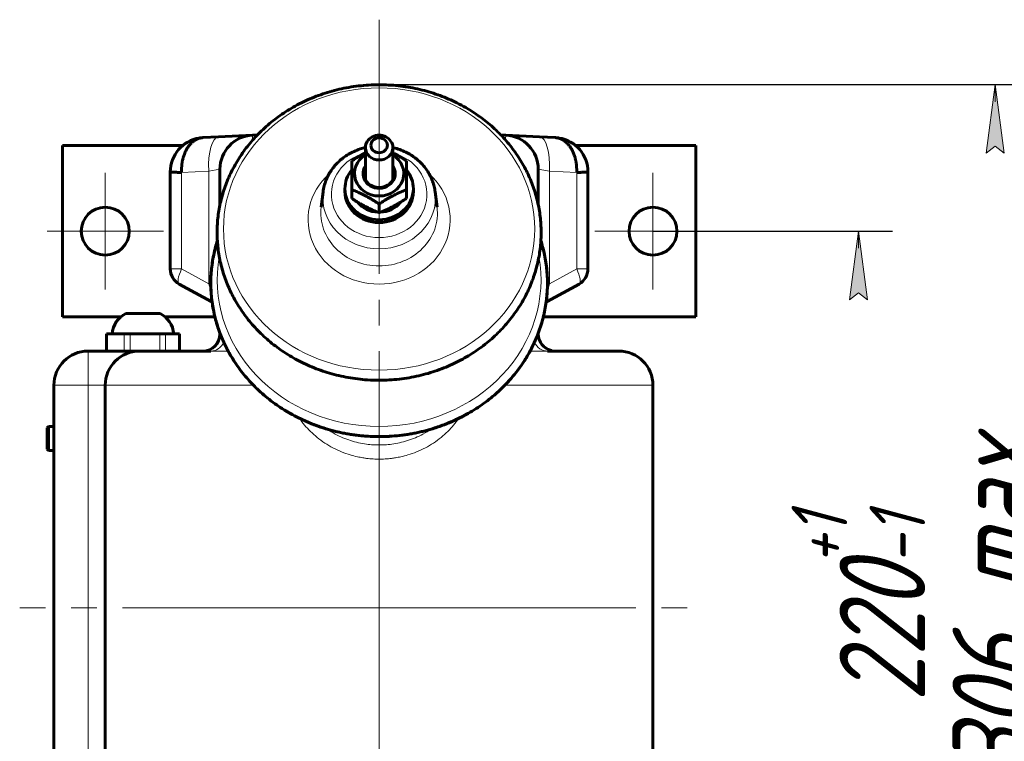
# Model space of a CAD drawing. Header units: millimetres. Extents: x 29 to 246, y -59 to 268.
# Tile 4 of 11: x 54 to 112, y 98 to 140. Entities that reach past the tile are written whole.
import ezdxf

# ---------------------------------------------------------------- set-up
doc = ezdxf.new("R2010")
doc.units = ezdxf.units.MM
for name, pattern in [('K5LT_AXLED', [19.5, 15, -1.5, 1.5, -1.5]), ('K5LT_BASIC', [0]), ('K5LT_THIN', [0])]:
    doc.linetypes.add(name, pattern=pattern)
doc.layers.add('Системный слой', color=7, linetype='Continuous')
doc.styles.add('KDIMTEXTSTYLE', font='GOST_AU.SHX', dxfattribs={"width": 0.96, "oblique": 15, "height": 5})
doc.dimstyles.new('KDIMSTYLE (0.20)', dxfattribs={"dimtxt": 5, "dimasz": 1, "dimexe": 2, "dimexo": 0, "dimgap": 1, "dimtad": 1, "dimlfac": 5, "dimtxsty": 'KDIMTEXTSTYLE', "dimsah": 1, "dimcen": 0, "dimdle": 1, "dimadec": 0, "dimazin": 0, "dimtfac": 0.667, "dimtmove": 0, "dimatfit": 3, "dimfxl": 1, "dimtvp": 1, "dimtolj": 1, "dimtzin": 0, "dimarcsym": 0})

# ---------------------------------------------------------------- blocks, each defined once
blk = doc.blocks.new('U6')
at = {"layer": 'Системный слой', "color": 30, "linetype": 'K5LT_AXLED', "lineweight": 18, "true_color": 0xff8000}
for q in [(75.252, 140.167), (54.252, 105.821), (75.252, 71.013), (94.652, 105.821)]:
    blk.add_line((75.252, 105.821), q, dxfattribs=at)
blk = doc.blocks.new('KDIMARROW_01')
at = {"layer": 'Системный слой'}
blk.add_hatch(color=0, dxfattribs=at).paths.add_polyline_path([(0, 0), (-4, 0.527), (-3.6, 0), (-4, -0.527)])
at = {"layer": 'Системный слой', "color": 0, "linetype": 'K5LT_THIN', "lineweight": 18}
for p, q in [((-3.6, 0), (-4, 0.527)), ((-4, 0.527), (0, 0)), ((0, 0), (-4, -0.527)), ((-4, -0.527), (-3.6, 0)), ((0, 0), (-1, 0))]:
    blk.add_line(p, q, dxfattribs=at)
blk = doc.blocks.new('U10')
at = {"layer": 'Системный слой', "color": 30, "linetype": 'K5LT_AXLED', "lineweight": 18, "true_color": 0xff8000}
for q in [(91.252, 131.221), (87.852, 127.821), (94.652, 127.821), (91.252, 124.421)]:
    blk.add_line((91.252, 127.821), q, dxfattribs=at)
blk = doc.blocks.new('U11')
at = {"layer": 'Системный слой', "color": 30, "linetype": 'K5LT_AXLED', "lineweight": 18, "true_color": 0xff8000}
for q in [(59.252, 131.221), (55.852, 127.821), (62.652, 127.821), (59.252, 124.421)]:
    blk.add_line((59.252, 127.821), q, dxfattribs=at)

msp = doc.modelspace()

# ---------------------------------------------------------------- linework, layer by layer
at = {"layer": 'Системный слой', "color": 5, "linetype": 'K5LT_BASIC', "lineweight": 60, "true_color": 0x0000ff}
for p, q in [((65.873, 133.329), (64.9469, 133.2805)), ((65.873, 133.329), (67.8469, 133.4325)), ((68.1506, 133.4484), (67.8469, 133.4325)), ((82.3526, 133.4484), (82.6563, 133.4325)), ((84.6302, 133.329), (82.6563, 133.4325)), ((85.5563, 133.2805), (84.6302, 133.329)), ((56.7516, 122.8205), (56.7516, 132.8205)), ((63.7723, 132.8205), (56.7516, 132.8205)), ((74.4516, 132.7022), (74.4516, 130.8503)), ((76.0516, 132.7022), (76.0516, 130.8503)), ((93.7516, 132.8205), (86.7309, 132.8205)), ((93.7516, 122.8205), (93.7516, 132.8205)), ((73.6516, 130.2441), (73.6516, 131.9185)), ((76.8516, 131.9185), (76.8516, 130.2441)), ((63.0516, 131.2832), (63.0516, 125.6118)), ((65.9516, 129.3539), (65.9516, 131.4352)), ((84.5516, 129.3539), (84.5516, 131.4352)), ((87.4516, 125.6118), (87.4516, 131.2832)), ((71.9774, 130.1089), (71.867, 129.2239)), ((73.2516, 130.3017), (73.2516, 130.1326)), ((73.6516, 129.733), (73.6516, 130.2441)), ((76.8516, 129.733), (76.8516, 130.2441)), ((77.2516, 130.3017), (77.2516, 130.1326)), ((78.5258, 130.1089), (78.6362, 129.2239)), ((71.867, 129.2239), (71.867, 129.2239)), ((75.2516, 128.8958), (75.2516, 129.4069)), ((78.6362, 129.2239), (78.6362, 129.2239)), ((63.5697, 124.7356), (65.4335, 123.7105)), ((85.0697, 123.7105), (86.9335, 124.7356)), ((60.1571, 122.8205), (56.7516, 122.8205)), ((60.4516, 123.0205), (62.4516, 123.0205)), ((65.6574, 122.8205), (62.7461, 122.8205)), ((93.7516, 122.8205), (84.8458, 122.8205)), ((59.3233, 121.8205), (59.3907, 121.8205)), ((59.3233, 121.8205), (59.3233, 120.8205)), ((59.3907, 121.8205), (60.3531, 121.8205)), ((60.3531, 121.8205), (60.7119, 121.8205)), ((60.7119, 121.8205), (62.4402, 121.8205)), ((62.4402, 121.8205), (62.7728, 121.8205)), ((62.7728, 121.8205), (63.5387, 121.8205)), ((63.5387, 121.8205), (63.5799, 121.8205)), ((63.5799, 121.8205), (63.5799, 120.8205)), ((65.9516, 121.8737), (65.9516, 121.8205)), ((84.5516, 121.8737), (84.5516, 121.8205)), ((61.2216, 120.8205), (58.2516, 120.8205)), ((64.2216, 120.8205), (61.2216, 120.8205)), ((61.2516, 120.8205), (65.414, 120.8205)), ((89.2516, 120.8205), (85.0892, 120.8205)), ((56.2516, 118.8205), (56.2516, 92.8205)), ((59.2516, 92.8205), (59.2516, 118.8205)), ((91.2516, 118.8205), (91.2516, 92.8205)), ((55.9316, 116.4205), (55.8516, 116.3405)), ((55.8516, 116.3405), (55.8516, 115.7205)), ((55.9316, 116.4205), (56.2516, 116.4205)), ((55.9316, 116.4205), (55.9316, 115.7205)), ((55.8516, 115.7205), (55.8516, 115.1005)), ((55.9316, 115.7205), (55.9316, 115.0205)), ((55.9316, 115.0205), (55.8516, 115.1005)), ((55.9316, 115.0205), (56.2516, 115.0205))]:
    msp.add_line(p, q, dxfattribs=at)
at = {"layer": 'Системный слой', "color": 7, "linetype": 'K5LT_THIN', "lineweight": 18}
for p, q in [((65.2936, 131.3318), (63.7096, 131.2487)), ((63.7096, 131.2487), (63.7096, 125.6118)), ((65.2936, 131.3318), (65.9516, 131.4352)), ((65.2936, 131.3318), (65.2936, 124.7406)), ((85.2096, 131.3318), (84.5516, 131.4352)), ((85.2096, 124.7406), (85.2096, 131.3318)), ((86.7936, 131.2477), (85.2096, 131.3318)), ((86.7936, 125.6118), (86.7936, 131.2477)), ((63.0516, 125.6118), (63.7096, 125.6118)), ((63.7096, 125.6118), (65.2936, 124.7406)), ((85.2096, 124.7406), (86.7936, 125.6118)), ((87.4516, 125.6118), (86.7936, 125.6118)), ((65.2936, 124.7406), (65.4184, 124.7406)), ((85.0848, 124.7406), (85.2096, 124.7406)), ((59.3907, 121.8205), (59.3907, 120.8205)), ((60.3531, 121.8205), (60.3531, 120.8205)), ((60.7119, 121.8205), (60.7119, 120.8205)), ((62.4402, 121.8205), (62.4402, 120.8205)), ((62.7728, 121.8205), (62.7728, 120.8205)), ((63.5387, 121.8205), (63.5387, 120.8205)), ((58.2516, 120.8205), (58.2516, 118.8205)), ((61.2216, 120.8205), (61.2216, 120.8203)), ((56.2516, 118.8205), (58.2516, 118.8205)), ((58.2516, 118.8205), (58.2516, 92.8205)), ((59.2516, 118.8205), (58.2516, 118.8205)), ((59.2516, 118.8205), (67.9132, 118.8205)), ((91.2516, 118.8205), (82.59, 118.8205)), ((75.2516, 114.512), (75.2516, 115.3371))]:
    msp.add_line(p, q, dxfattribs=at)
at = {"layer": 'Системный слой', "color": 5, "linetype": 'K5LT_BASIC', "lineweight": 60, "true_color": 0x0000ff}
for centre in [(59.2516, 127.8205), (91.2516, 127.8205)]:
    msp.add_circle(centre, 1.4, dxfattribs=at)
for centre, radius, start, end in [((65.0516, 131.2832), 2, 98.888195, 180), ((67.9516, 131.4352), 2, 93, 180), ((82.5516, 131.4352), 2, 0, 87), ((85.4516, 131.2832), 2, 0, 81.111805), ((64.0516, 125.6118), 1, 180, 241.189206), ((86.4516, 125.6118), 1, 298.810794, 0), ((64.9516, 122.8343), 1, 57.147792, 61.189206), ((85.5516, 122.8343), 1, 118.810794, 122.852208), ((61.1339, 121.699), 1.4873, 117.307697, 175.312168), ((61.7693, 121.699), 1.4873, 4.687832, 62.692303), ((64.9516, 121.8205), 1, 270, 0), ((85.5516, 121.8205), 1, 180, 270), ((85.5516, 121.8205), 1, 179.999904, 256.406436), ((58.2516, 118.8205), 2, 90, 180), ((61.2516, 118.8205), 2, 90, 180), ((89.2516, 118.8205), 2, 0, 90)]:
    msp.add_arc(centre, radius, start, end, dxfattribs=at)
at = {"layer": 'Системный слой', "color": 7, "linetype": 'K5LT_THIN', "lineweight": 18}
msp.add_ellipse((75.2516, 127.9475), major_axis=(9.0922, 0), ratio=0.9063078, dxfattribs=at)
for centre, major_axis, ratio, start_param, end_param in [((65.9777, 131.3318), (-0.1047, 1.9973), 0.3416061, 0, 1.5528954), ((67.9516, 123.4242), (0.1047, -10.0082), 0.0060299, 2.8985063, 3.1418455), ((82.5516, 123.4242), (-0.1047, -10.0082), 0.0060299, 3.1413398, 3.384679), ((84.5255, 131.3318), (0.1047, 1.9973), 0.3416061, 4.7302899, 6.2831853), ((75.2516, 129.9735), (2.7913, 0), 0.9063078, 1.861929, 4.712389), ((75.2516, 129.9735), (2.7913, 0), 0.9063078, 4.712389, 7.562849), ((75.2516, 128.4901), (4.1533, 0), 0.9063078, 2.3516103, 4.712389), ((75.2516, 128.4901), (4.1533, 0), 0.9063078, 4.712389, 7.0731677), ((75.2516, 129.7733), (3.2951, 0), 0.9063078, 3.0289659, 4.712389), ((75.2516, 129.7733), (3.2951, 0), 0.9063078, 4.712389, 6.3958121), ((75.2516, 128.877), (3.4062, 0), 0.9063078, 3.0289659, 4.712389), ((75.2516, 128.877), (3.4062, 0), 0.9063078, 4.712389, 6.3958121), ((75.2516, 124.9892), (9.4591, 0), 0.9063078, 2.9832147, 4.712389), ((75.2516, 124.9892), (9.4591, 0), 0.9063078, 4.712389, 6.4415632), ((64.0516, 125.6118), (-0.4819, -0.8762), 0.3038392, 4.8779705, 6.2831853), ((86.4516, 125.6118), (-0.4819, 0.8762), 0.3038392, 3.1415927, 4.5468075), ((64.9516, 125.1168), (0.5168, -1.4122), 0.1343532, 0.8423129, 1.2523388), ((85.5516, 125.1168), (0.5168, 1.4122), 0.1343532, -4.3939314, -3.9839055), ((64.9516, 125.1168), (0.5168, -1.4122), 0.1343532, 6.1303093, 6.40389), ((85.5516, 125.1168), (0.5168, 1.4122), 0.1343532, 3.0208879, 3.2944687), ((67.9516, 121.8205), (2, 0), 0.25, 3.1415927, 3.4127955), ((82.5516, 121.8205), (2, 0), 0.25, 6.0119824, 6.2831853), ((65.414, 121.8205), (0, -1), 0.877647, 0, 1.0576647), ((85.0892, 121.8205), (0, -1), 0.877647, 5.2255206, 6.2831853)]:
    msp.add_ellipse(centre, major_axis=major_axis, ratio=ratio, start_param=start_param, end_param=end_param, dxfattribs=at)
at = {"layer": 'Системный слой', "color": 5, "linetype": 'K5LT_BASIC', "lineweight": 60, "true_color": 0x0000ff}
for centre, major_axis, start_param, end_param in [((75.2516, 132.7022), (0.8, 0), 0, 3.1415927), ((75.2516, 132.7022), (0.8, 0), 3.1415927, 4.712389), ((75.2516, 132.7022), (0.8, 0), 4.712389, 6.2831853), ((75.2516, 131.1807), (-1.44, 0), 5.30142, 10.4065433), ((75.2516, 130.3017), (2, 0), 2.4980915, 3.1415927), ((75.2516, 131.1807), (0.9428, 0), 2.5839947, 6.2831853), ((75.2516, 131.1477), (0.8647, 0), 2.7523428, 3.1415927), ((75.2516, 131.1807), (0.9428, 0), 0, 0.557598), ((75.2516, 131.1477), (0.8647, 0), 0, 0.3892499), ((75.2516, 130.3017), (2, 0), 0, 0.6435011), ((75.2516, 131.1477), (0.8647, 0), 3.1415927, 6.2831853), ((75.2516, 130.3017), (2, 0), 3.1415927, 6.2831853), ((75.2516, 130.1326), (2, 0), 3.1415927, 6.2831853), ((75.2516, 130.3017), (1.52, 0), 3.7609541, 4.6611832), ((75.2516, 130.3017), (1.52, 0), 4.7635947, 5.6638238)]:
    msp.add_ellipse(centre, major_axis=major_axis, ratio=0.9063078, start_param=start_param, end_param=end_param, dxfattribs=at)
msp.add_ellipse((75.2516, 132.8374), major_axis=(-0.48, 0), ratio=0.9063078, dxfattribs=at)
for points, knots in [([(79.7942, 135.3117), (79.4763, 135.4701), (79.1485, 135.6118), (78.4711, 135.8624), (78.1211, 135.9705), (77.4029, 136.1507), (77.0344, 136.222), (76.2829, 136.3252), (75.8999, 136.3562), (75.1238, 136.376), (74.7308, 136.3637), (73.9543, 136.2953), (73.5709, 136.2397), (72.8223, 136.0878), (72.4571, 135.9923), (71.7488, 135.7645), (71.4056, 135.6329), (70.7446, 135.3366), (70.4265, 135.1726), (69.8188, 134.8155), (69.5287, 134.6229), (68.979, 134.2125), (68.719, 133.9952), (68.2311, 133.5392), (68.0028, 133.3009), (67.5795, 132.8067), (67.3839, 132.5511), (67.0269, 132.0258), (66.8648, 131.7564), (66.575, 131.2065), (66.4467, 130.9264), (66.2245, 130.3582), (66.1301, 130.0703), (65.9753, 129.4894), (65.9147, 129.1965), (65.8272, 128.6079), (65.8002, 128.3124), (65.7796, 127.7211), (65.786, 127.4253), (65.832, 126.8357), (65.8717, 126.542), (65.984, 125.9587), (66.0569, 125.6693), (66.2353, 125.097), (66.3412, 124.8142), (66.5855, 124.2578), (66.7242, 123.9843), (67.034, 123.449), (67.2053, 123.1875), (67.5797, 122.6792), (67.7831, 122.4326), (68.2208, 121.9574), (68.4554, 121.7291), (68.9544, 121.2936), (69.2191, 121.0868), (69.7763, 120.698), (70.0693, 120.5163), (70.681, 120.1812), (71.0001, 120.0282), (71.6611, 119.7539), (72.0034, 119.6332), (72.7077, 119.4268), (73.07, 119.3418), (73.8104, 119.2101), (74.1887, 119.1641), (74.7959, 119.1241), (75.0238, 119.1166), (75.2516, 119.1166)], [0, 0, 0, 0, 17.2779762, 17.2779762, 34.8793877, 34.8793877, 52.826355, 52.826355, 71.1474689, 71.1474689, 89.8810822, 89.8810822, 108.3781074, 108.3781074, 126.4774673, 126.4774673, 144.2133258, 144.2133258, 161.6113722, 161.6113722, 178.6922168, 178.6922168, 195.4743137, 195.4743137, 211.9764673, 211.9764673, 228.2199343, 228.2199343, 244.2298944, 244.2298944, 260.0364412, 260.0364412, 275.6747883, 275.6747883, 291.1848354, 291.1848354, 306.6103283, 306.6103283, 321.9975596, 321.9975596, 337.3938803, 337.3938803, 352.8460633, 352.8460633, 368.3989835, 368.3989835, 384.0940444, 384.0940444, 399.9684371, 399.9684371, 416.054384, 416.054384, 432.3791135, 432.3791135, 448.9653981, 448.9653981, 465.832637, 465.832637, 482.9984406, 482.9984406, 500.4806806, 500.4806806, 518.2998883, 518.2998883, 536.4819699, 536.4819699, 547.3569071, 547.3569071, 547.3569071, 547.3569071]), ([(75.2516, 119.1166), (75.6462, 119.1166), (76.0408, 119.1391), (76.8149, 119.2278), (77.1945, 119.2929), (77.9344, 119.463), (78.2949, 119.5671), (78.9928, 119.8114), (79.3305, 119.9508), (79.9797, 120.2619), (80.2915, 120.4328), (80.8862, 120.803), (81.1696, 121.0016), (81.7053, 121.4232), (81.9581, 121.6457), (82.4313, 122.1111), (82.6521, 122.3537), (83.0603, 122.8557), (83.2481, 123.1148), (83.5897, 123.6463), (83.7439, 123.9186), (84.0182, 124.4731), (84.1386, 124.7553), (84.3453, 125.3269), (84.4319, 125.6162), (84.571, 126.1993), (84.6239, 126.4931), (84.6959, 127.0827), (84.7152, 127.3785), (84.7203, 127.9698), (84.7062, 128.2653), (84.6449, 128.8538), (84.5976, 129.1468), (84.4699, 129.7279), (84.3895, 130.0161), (84.1958, 130.5851), (84.0823, 130.866), (83.8228, 131.418), (83.6765, 131.689), (83.3518, 132.2185), (83.173, 132.4769), (82.7839, 132.9781), (82.5731, 133.2208), (82.1211, 133.6874), (81.8794, 133.9111), (81.3667, 134.3364), (81.0953, 134.5377), (80.4872, 134.9398), (80.1468, 135.136), (79.7942, 135.3117)], [0, 0, 0, 0, 18.8338087, 18.8338087, 37.2353702, 37.2353702, 55.2481103, 55.2481103, 72.9039018, 72.9039018, 90.2269812, 90.2269812, 107.2372126, 107.2372126, 123.9529241, 123.9529241, 140.393332, 140.393332, 156.5804487, 156.5804487, 172.5405674, 172.5405674, 188.3049515, 188.3049515, 203.9099469, 203.9099469, 219.3964956, 219.3964956, 234.8089691, 234.8089691, 250.1941065, 250.1941065, 265.599208, 265.599208, 281.0707782, 281.0707782, 296.6529758, 296.6529758, 312.3863374, 312.3863374, 328.3069041, 328.3069041, 344.445745, 344.445745, 360.8290015, 360.8290015, 377.4785561, 377.4785561, 396.6430929, 396.6430929, 396.6430929, 396.6430929]), ([(64.9469, 133.2805), (64.8751, 133.2767), (64.7419, 133.2536), (64.5611, 133.1795), (64.4052, 133.0805), (64.267, 132.9602), (64.1453, 132.821), (64.0423, 132.6713), (63.9612, 132.5245), (63.899, 132.387), (63.854, 132.2682), (63.8202, 132.1633), (63.7937, 132.0685), (63.7716, 131.9755), (63.7537, 131.8862), (63.7397, 131.8025), (63.73, 131.7311), (63.7232, 131.6709), (63.7186, 131.6228), (63.7153, 131.5812), (63.7131, 131.5479), (63.7116, 131.5202), (63.7105, 131.4978), (63.7097, 131.4777), (63.7091, 131.4582), (63.7086, 131.4401), (63.7082, 131.4234), (63.708, 131.4071), (63.7078, 131.3892), (63.7077, 131.3676), (63.7079, 131.3404), (63.7083, 131.3007), (63.709, 131.2688), (63.7096, 131.2487)], [0, 0, 0, 0, 3.6623609, 6.838062, 9.6037512, 12.3498588, 15.02555, 17.4247071, 19.6435595, 21.4595146, 23.0020424, 24.2031162, 25.3361633, 26.4057791, 27.4626792, 28.4007958, 29.2354544, 29.84862, 30.399266, 30.815923, 31.1989532, 31.4863097, 31.7233393, 31.9450259, 32.1559807, 32.3624051, 32.5525696, 32.7310048, 32.8977106, 33.0902572, 33.3086447, 33.5674096, 34, 34, 34, 34]), ([(64.7426, 133.2592), (64.7489, 133.2602), (64.7552, 133.2611), (64.7728, 133.2637), (64.7842, 133.2653), (64.8094, 133.2686), (64.8233, 133.2702), (64.8501, 133.2731), (64.863, 133.2744), (64.8882, 133.2766), (64.9005, 133.2776), (64.9203, 133.279), (64.928, 133.2794), (64.9388, 133.2801), (64.9422, 133.2802), (64.946, 133.2804), (64.9465, 133.2805), (64.9469, 133.2805)], [0, 0, 0, 0, 6.3394075, 6.3394075, 17.7503411, 17.7503411, 31.7503411, 31.7503411, 44.8534131, 44.8534131, 57.4866272, 57.4866272, 65.6330584, 65.6330584, 69.4377684, 69.4377684, 70, 70, 70, 70]), ([(85.7606, 133.2592), (85.7543, 133.2602), (85.748, 133.2611), (85.7304, 133.2637), (85.719, 133.2653), (85.6938, 133.2686), (85.6799, 133.2702), (85.6531, 133.2731), (85.6402, 133.2744), (85.615, 133.2766), (85.6027, 133.2776), (85.5829, 133.279), (85.5752, 133.2794), (85.5644, 133.2801), (85.561, 133.2802), (85.5572, 133.2804), (85.5568, 133.2805), (85.5563, 133.2805)], [0, 0, 0, 0, 6.3394075, 6.3394075, 17.7503411, 17.7503411, 31.7503411, 31.7503411, 44.8534131, 44.8534131, 57.4866272, 57.4866272, 65.6330584, 65.6330584, 69.4377684, 69.4377684, 70, 70, 70, 70]), ([(85.5563, 133.2805), (85.6281, 133.2767), (85.7613, 133.2536), (85.9421, 133.1795), (86.098, 133.0805), (86.2362, 132.9602), (86.3579, 132.821), (86.4609, 132.6713), (86.542, 132.5245), (86.6042, 132.387), (86.6492, 132.2682), (86.683, 132.1633), (86.7095, 132.0685), (86.7316, 131.9755), (86.7495, 131.8862), (86.7635, 131.8025), (86.7732, 131.7311), (86.7801, 131.6709), (86.7846, 131.6228), (86.7879, 131.5812), (86.7901, 131.5479), (86.7916, 131.5202), (86.7927, 131.4978), (86.7935, 131.4777), (86.7941, 131.4582), (86.7946, 131.4401), (86.795, 131.4234), (86.7952, 131.4071), (86.7954, 131.3892), (86.7955, 131.3676), (86.7953, 131.3404), (86.7949, 131.3007), (86.7942, 131.2688), (86.7936, 131.2477)], [0, 0, 0, 0, 3.6623609, 6.838062, 9.6037512, 12.3498588, 15.02555, 17.4247071, 19.6435595, 21.4595146, 23.0020424, 24.2031162, 25.3361633, 26.4057791, 27.4626792, 28.4007958, 29.2354544, 29.84862, 30.399266, 30.815923, 31.1989532, 31.4863097, 31.7233393, 31.9450259, 32.1559807, 32.3624051, 32.5525696, 32.7310048, 32.8977106, 33.0902572, 33.3086447, 33.5674096, 34, 34, 34, 34]), ([(74.4516, 132.7054), (74.3473, 132.6814), (74.2442, 132.6527), (74.022, 132.5797), (73.9037, 132.5335), (73.6756, 132.4296), (73.5658, 132.3721), (73.3557, 132.2469), (73.2553, 132.1794), (73.0649, 132.0355), (72.9747, 131.9592), (72.8053, 131.799), (72.726, 131.7152), (72.5787, 131.5412), (72.5106, 131.4511), (72.3862, 131.2657), (72.3297, 131.1705), (72.2286, 130.976), (72.1838, 130.8768), (72.1064, 130.6754), (72.0736, 130.5732), (72.0157, 130.3509), (71.9926, 130.2304), (71.9774, 130.1089)], [89.4500833, 89.4500833, 89.4500833, 89.4500833, 94.6187847, 94.6187847, 100.7822069, 100.7822069, 106.8338722, 106.8338722, 112.7817637, 112.7817637, 118.6328358, 118.6328358, 124.3938834, 124.3938834, 130.0722807, 130.0722807, 135.6763762, 135.6763762, 141.2160603, 141.2160603, 146.7027168, 146.7027168, 153, 153, 153, 153]), ([(73.6516, 131.9185), (73.7416, 131.9783), (73.8942, 132.077), (74.0664, 132.1817), (74.1929, 132.2557), (74.3061, 132.3199), (74.4022, 132.3717), (74.4516, 132.3975)], [0, 0, 0, 0, 2.7712158, 4.6434242, 5.162241, 6.538631, 8, 8, 8, 8]), ([(78.5258, 130.1089), (78.5127, 130.2134), (78.4938, 130.3173), (78.4442, 130.5229), (78.4136, 130.6248), (78.3407, 130.8255), (78.2984, 130.9243), (78.2025, 131.1182), (78.1487, 131.2132), (78.0301, 131.3982), (77.9651, 131.4882), (77.8242, 131.6624), (77.7483, 131.7464), (77.586, 131.9074), (77.4995, 131.9842), (77.3167, 132.1299), (77.2202, 132.1985), (77.0182, 132.3264), (76.9125, 132.3855), (76.6928, 132.4933), (76.5787, 132.5419), (76.3433, 132.6273), (76.2219, 132.6641), (76.083, 132.6981), (76.0673, 132.7018), (76.0516, 132.7054)], [0, 0, 0, 0, 5.4178766, 5.4178766, 10.8591859, 10.8591859, 16.3381423, 16.3381423, 21.8675657, 21.8675657, 27.4587454, 27.4587454, 33.1214778, 33.1214778, 38.8640983, 38.8640983, 44.6938723, 44.6938723, 50.6173439, 50.6173439, 56.6410361, 56.6410361, 62.772222, 62.772222, 63.5499167, 63.5499167, 63.5499167, 63.5499167]), ([(76.0516, 132.3975), (76.0942, 132.3752), (76.1835, 132.3273), (76.3337, 132.2427), (76.5598, 132.1084), (76.7366, 131.9949), (76.8516, 131.9185)], [0, 0, 0, 0, 1.100936, 2.3097936, 3.8972384, 7, 7, 7, 7]), ([(75.2516, 129.4069), (75.1616, 129.4667), (75.009, 129.5653), (74.8368, 129.67), (74.7103, 129.7441), (74.6013, 129.8059), (74.4783, 129.8723), (74.3551, 129.9359), (74.2156, 130.0046), (74.0626, 130.0751), (73.8689, 130.1588), (73.7376, 130.2112), (73.6516, 130.2441)], [0, 0, 0, 0, 2.2516128, 3.7727822, 4.1943208, 5.3126377, 6.3991186, 7.1458945, 8.2722292, 9.7534649, 10.8461658, 13, 13, 13, 13]), ([(76.8516, 130.2441), (76.7616, 130.2097), (76.6255, 130.1552), (76.4536, 130.0806), (76.3273, 130.023), (76.2013, 129.9626), (76.0783, 129.9002), (75.9551, 129.8349), (75.8309, 129.7661), (75.6928, 129.6858), (75.4985, 129.568), (75.3521, 129.4736), (75.2516, 129.4069)], [0, 0, 0, 0, 2.2516128, 3.3636258, 4.1943208, 5.3126377, 6.3991186, 7.1458945, 8.2722292, 9.3857822, 10.4835241, 13, 13, 13, 13]), ([(73.6516, 129.733), (73.7416, 129.6732), (73.8942, 129.5745), (74.0664, 129.4698), (74.1929, 129.3958), (74.3019, 129.3339), (74.4249, 129.2676), (74.5482, 129.2039), (74.6876, 129.1352), (74.8406, 129.0648), (75.0344, 128.981), (75.1656, 128.9286), (75.2516, 128.8958)], [0, 0, 0, 0, 2.2516128, 3.7727822, 4.1943208, 5.3126377, 6.3991186, 7.1458945, 8.2722292, 9.7534649, 10.8461658, 13, 13, 13, 13]), ([(75.2516, 128.8958), (75.3416, 128.9302), (75.4777, 128.9846), (75.6496, 129.0593), (75.7759, 129.1169), (75.9019, 129.1773), (76.0249, 129.2396), (76.1482, 129.305), (76.2723, 129.3737), (76.4104, 129.454), (76.6047, 129.5719), (76.7511, 129.6662), (76.8516, 129.733)], [0, 0, 0, 0, 2.2516128, 3.3636258, 4.1943208, 5.3126377, 6.3991186, 7.1458945, 8.2722292, 9.3857822, 10.4835241, 13, 13, 13, 13]), ([(65.8001, 127.2576), (65.7626, 127.1385), (65.7278, 127.0188), (65.6158, 126.5981), (65.5528, 126.2939), (65.462, 125.6828), (65.4339, 125.376), (65.4126, 124.762), (65.4192, 124.4548), (65.467, 123.8427), (65.5082, 123.5377), (65.6248, 122.9321), (65.7004, 122.6315), (65.8857, 122.0373), (65.9956, 121.7437), (66.2493, 121.1659), (66.3934, 120.8818), (66.715, 120.326), (66.8929, 120.0544), (67.2817, 119.5265), (67.493, 119.2704), (67.9476, 118.7769), (68.1913, 118.5397), (68.7095, 118.0874), (68.9844, 117.8726), (69.5633, 117.4687), (69.8676, 117.28), (70.503, 116.9318), (70.8345, 116.7729), (71.5212, 116.488), (71.8768, 116.3626), (72.6085, 116.1481), (72.9849, 116.0598), (73.7541, 115.9229), (74.1471, 115.8752), (74.778, 115.8336), (75.0148, 115.8258), (75.2516, 115.8258)], [272.0300078, 272.0300078, 272.0300078, 272.0300078, 278.3038198, 278.3038198, 293.960513, 293.960513, 309.5317209, 309.5317209, 325.064233, 325.064233, 340.6059146, 340.6059146, 356.2041037, 356.2041037, 371.9040965, 371.9040965, 387.7478272, 387.7478272, 403.7728613, 403.7728613, 420.0117968, 420.0117968, 436.4921441, 436.4921441, 453.2369158, 453.2369158, 470.265695, 470.265695, 487.5962372, 487.5962372, 505.2465657, 505.2465657, 523.2373571, 523.2373571, 541.594702, 541.594702, 552.5759386, 552.5759386, 552.5759386, 552.5759386]), ([(75.2516, 115.8258), (74.8416, 115.8258), (74.4317, 115.8492), (73.6274, 115.9413), (73.233, 116.0089), (72.4643, 116.1857), (72.0898, 116.2938), (71.3648, 116.5476), (71.0139, 116.6925), (70.3395, 117.0156), (70.0156, 117.1932), (69.3978, 117.5777), (69.1035, 117.784), (68.5471, 118.2219), (68.2845, 118.453), (67.793, 118.9365), (67.5637, 119.1884), (67.1398, 119.7098), (66.9447, 119.9789), (66.5899, 120.5309), (66.4298, 120.8136), (66.145, 121.3895), (66.0199, 121.6825), (65.8053, 122.276), (65.7154, 122.5764), (65.5709, 123.1819), (65.5161, 123.487), (65.4413, 124.0991), (65.4213, 124.4063), (65.4159, 125.0203), (65.4306, 125.3271), (65.4943, 125.9381), (65.5434, 126.2424), (65.6623, 126.7837), (65.7259, 127.0221), (65.8001, 127.2576)], [0, 0, 0, 0, 19.5739494, 19.5739494, 38.6986106, 38.6986106, 57.4190212, 57.4190212, 75.7682266, 75.7682266, 93.7713527, 93.7713527, 111.4490039, 111.4490039, 128.820198, 128.820198, 145.904894, 145.904894, 162.72601, 162.72601, 179.3108663, 179.3108663, 195.6920055, 195.6920055, 211.907256, 211.907256, 227.9992121, 227.9992121, 244.014135, 244.014135, 260.000577, 260.000577, 276.0078279, 276.0078279, 288.7861817, 288.7861817, 288.7861817, 288.7861817]), ([(84.7031, 127.2576), (84.7622, 127.0697), (84.8147, 126.88), (84.9323, 126.3874), (84.9871, 126.0824), (85.0619, 125.4702), (85.0819, 125.1631), (85.0873, 124.5491), (85.0726, 124.2422), (85.0089, 123.6312), (84.9598, 123.327), (84.8272, 122.7236), (84.7437, 122.4244), (84.5426, 121.8335), (84.4247, 121.5418), (84.1553, 120.9686), (84.0034, 120.6872), (83.6661, 120.1373), (83.4804, 119.869), (83.0763, 119.3484), (82.8574, 119.0964), (82.3879, 118.6118), (82.1369, 118.3795), (81.6043, 117.9377), (81.3224, 117.7286), (80.7301, 117.3369), (80.4192, 117.1548), (79.7715, 116.8206), (79.4342, 116.6691), (78.7365, 116.3998), (78.3757, 116.2827), (77.6346, 116.0855), (77.2541, 116.0063), (76.4774, 115.8883), (76.0811, 115.8504), (75.5398, 115.8287), (75.3957, 115.8258), (75.2516, 115.8258)], [201.7138196, 201.7138196, 201.7138196, 201.7138196, 211.9072294, 211.9072294, 227.9991856, 227.9991856, 244.0141086, 244.0141086, 260.0005506, 260.0005506, 276.0078014, 276.0078014, 292.084236, 292.084236, 308.2757905, 308.2757905, 324.6246674, 324.6246674, 341.1683916, 341.1683916, 357.9392937, 357.9392937, 374.9645663, 374.9645663, 392.266947, 392.266947, 409.8659844, 409.8659844, 427.7798339, 427.7798339, 446.0274373, 446.0274373, 464.6311038, 464.6311038, 483.6194189, 483.6194189, 490.500002, 490.500002, 490.500002, 490.500002]), ([(75.2516, 115.8258), (75.6616, 115.8258), (76.0715, 115.8492), (76.8758, 115.9413), (77.2702, 116.0089), (78.0389, 116.1857), (78.4134, 116.2938), (79.1384, 116.5476), (79.4893, 116.6925), (80.1636, 117.0156), (80.4876, 117.1932), (81.1053, 117.5777), (81.3997, 117.784), (81.9561, 118.2219), (82.2187, 118.453), (82.7101, 118.9365), (82.9395, 119.1884), (83.3634, 119.7098), (83.5585, 119.9789), (83.9133, 120.5309), (84.0734, 120.8136), (84.3582, 121.3895), (84.4833, 121.6825), (84.6979, 122.276), (84.7878, 122.5764), (84.9323, 123.1819), (84.9871, 123.4869), (85.0619, 124.0991), (85.0819, 124.4063), (85.0873, 125.0202), (85.0726, 125.3271), (85.0089, 125.9381), (84.9598, 126.2423), (84.8409, 126.7837), (84.7773, 127.0221), (84.7031, 127.2576)], [0, 0, 0, 0, 19.0152416, 19.0152416, 37.5943211, 37.5943211, 55.7806818, 55.7806818, 73.6064267, 73.6064267, 91.0959648, 91.0959648, 108.2693129, 108.2693129, 125.1449462, 125.1449462, 141.7422542, 141.7422542, 158.0835013, 158.0835013, 174.1952284, 174.1952284, 190.1090493, 190.1090493, 205.8617134, 205.8617134, 221.4945997, 221.4945997, 237.0526496, 237.0526496, 252.5830304, 252.5830304, 268.1336257, 268.1336257, 280.5476892, 280.5476892, 280.5476892, 280.5476892])]:
    msp.add_open_spline(points, degree=3, knots=knots, dxfattribs=at)
for points in [[(63.7096, 131.2467), (63.6748, 131.2478), (63.6066, 131.25), (63.5098, 131.2533), (63.4198, 131.2567), (63.3374, 131.26), (63.2639, 131.2633), (63.2001, 131.2666), (63.1468, 131.2699), (63.1047, 131.2733), (63.0742, 131.2766), (63.0557, 131.2799), (63.0516, 131.2821), (63.0516, 131.2832)], [(86.7936, 131.2477), (86.8284, 131.2478), (86.8966, 131.25), (86.9934, 131.2533), (87.0835, 131.2567), (87.1658, 131.26), (87.2393, 131.2633), (87.3031, 131.2666), (87.3564, 131.2699), (87.3985, 131.2733), (87.429, 131.2766), (87.4475, 131.2799), (87.4516, 131.2821), (87.4516, 131.2832)]]:
    msp.add_open_spline(points, degree=3, dxfattribs=at)
at = {"layer": 'Системный слой', "color": 7, "linetype": 'K5LT_THIN', "lineweight": 18}
for points, knots in [([(65.414, 120.8205), (65.4316, 120.8205), (65.4649, 120.8205), (65.5129, 120.8203), (65.5553, 120.8201), (65.5939, 120.8198), (65.6357, 120.8195), (65.6859, 120.8192), (65.7455, 120.8187), (65.8101, 120.8182), (65.8805, 120.8177), (65.9596, 120.8172), (66.0498, 120.8168), (66.1584, 120.8165), (66.2866, 120.8164), (66.3836, 120.8166), (66.4349, 120.8168)], [0, 0, 0, 0, 1.095702, 2.0643878, 2.8836821, 3.553585, 4.2621353, 5.2191895, 6.3091779, 7.4422595, 8.5846501, 9.8698566, 11.3239202, 12.8785486, 14.8642188, 17, 17, 17, 17]), ([(85.0892, 120.8205), (85.0716, 120.8205), (85.0383, 120.8205), (84.9903, 120.8203), (84.9479, 120.8201), (84.9093, 120.8198), (84.8675, 120.8195), (84.8173, 120.8192), (84.7578, 120.8187), (84.6931, 120.8182), (84.6227, 120.8177), (84.5436, 120.8172), (84.4534, 120.8168), (84.3448, 120.8165), (84.2166, 120.8164), (84.1196, 120.8166), (84.0683, 120.8168)], [0, 0, 0, 0, 1.095702, 2.0643878, 2.8836821, 3.553585, 4.2621353, 5.2191895, 6.3091779, 7.4422595, 8.5846501, 9.8698566, 11.3239202, 12.8785486, 14.8642188, 17, 17, 17, 17]), ([(70.5977, 116.8923), (70.6916, 116.7568), (70.8937, 116.4914), (71.2373, 116.1171), (71.6291, 115.7647), (72.0682, 115.4422), (72.5486, 115.1591), (73.0495, 114.9281), (73.5317, 114.7598), (73.947, 114.6528), (74.2676, 114.5918), (74.5103, 114.5571), (74.7113, 114.5355), (74.8987, 114.5215), (75.0785, 114.5137), (75.195, 114.512), (75.2516, 114.512)], [0, 0, 0, 0, 1.5379366, 3.1140937, 4.7586227, 6.4836004, 8.2332319, 9.9972417, 11.6611839, 13.0218876, 14.0160543, 14.7136868, 15.3173072, 15.9094399, 16.4703375, 17, 17, 17, 17]), ([(79.9055, 116.8923), (79.8117, 116.7568), (79.6096, 116.4914), (79.2659, 116.1171), (78.8741, 115.7647), (78.435, 115.4422), (77.9546, 115.1591), (77.4537, 114.9281), (76.9715, 114.7598), (76.5562, 114.6528), (76.2356, 114.5918), (75.9929, 114.5571), (75.7919, 114.5355), (75.6045, 114.5215), (75.4247, 114.5137), (75.3082, 114.512), (75.2516, 114.512)], [0, 0, 0, 0, 1.5379366, 3.1140937, 4.7586227, 6.4836004, 8.2332319, 9.9972417, 11.6611839, 13.0218876, 14.0160543, 14.7136868, 15.3173072, 15.9094399, 16.4703375, 17, 17, 17, 17]), ([(72.2074, 116.2658), (72.3623, 116.1575), (72.6628, 115.9729), (73.1279, 115.751), (73.5842, 115.5841), (74.0466, 115.461), (74.491, 115.383), (74.8924, 115.3445), (75.1391, 115.3371), (75.2516, 115.3371)], [0, 0, 0, 0, 1.7792076, 3.3059186, 4.8073348, 6.2912468, 7.7300429, 8.9653028, 10, 10, 10, 10]), ([(78.2958, 116.2658), (78.1409, 116.1575), (77.8404, 115.9729), (77.3753, 115.751), (76.919, 115.5841), (76.4566, 115.461), (76.0122, 115.383), (75.6108, 115.3445), (75.3641, 115.3371), (75.2516, 115.3371)], [0, 0, 0, 0, 1.7792076, 3.3059186, 4.8073348, 6.2912468, 7.7300429, 8.9653028, 10, 10, 10, 10])]:
    msp.add_open_spline(points, degree=3, knots=knots, dxfattribs=at)

# ---------------------------------------------------------------- block references
at = {"layer": 'Системный слой'}
for name in ['U6', 'U11', 'U10']:
    msp.add_blockref(name, (0, 0), dxfattribs=at)

# ---------------------------------------------------------------- dimensions: what is measured, and where the dimension line sits
at = {"layer": 'Системный слой', "color": 7}
msp.add_linear_dim(base=(111.2516, 136.376), p1=(75.1238, 75.2651), p2=(75.1238, 136.376), angle=90, location=(111.2516, 105.8205), text='\\H5.0;\\W0.965;\\Q15;\\H5.0;\\W0.965;\\Q15;\\Q15;306\\H5.0;\\W0.965;\\Q15;\\Q15; max', dimstyle='KDIMSTYLE (0.20)', override={"dimexo": 0, "dimblk1": 'KDIMARROW_01', "dimblk2": 'KDIMARROW_01', "dimse1": 0, "dimse2": 0, "dimclrt": 7, "dimtolj": 1}, dxfattribs=at).render()
msp.add_linear_dim(base=(103.2516, 127.8205), p1=(91.2516, 83.8205), p2=(91.2516, 127.8205), angle=90, location=(103.2516, 105.8205), dimstyle='KDIMSTYLE (0.20)', override={"dimexo": 0, "dimpost": '\\H5.0;\\W0.965;\\Q15;<>\\H0.65x;\\S+1^-1;\\H1.5x;', "dimblk1": 'KDIMARROW_01', "dimblk2": 'KDIMARROW_01', "dimse1": 0, "dimse2": 0, "dimclrt": 7, "dimtolj": 1}, dxfattribs=at).render()

doc.saveas('drawing.dxf')
